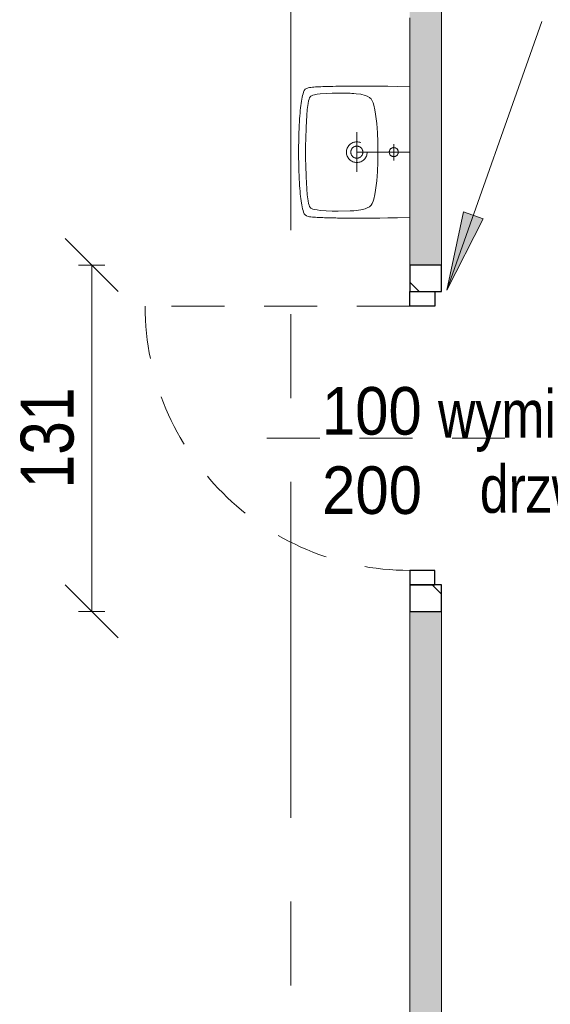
# Model space of a CAD drawing. Header units: centimetres. Extents: x -1403 to 22166, y -8842 to 3590.
# Tile 4 of 25: x -715 to -514, y 464 to 837. Entities that reach past the tile are written whole.
import ezdxf

# ---------------------------------------------------------------- set-up
doc = ezdxf.new("R2010")
doc.units = ezdxf.units.CM
doc.linetypes.add('Oś', pattern=[222.25, 127, -31.75, 31.75, -31.75])
doc.linetypes.add('Wyburzenia', pattern=[35, 20, -15])
for name, color, linetype, lineweight in [('A-ANNO-DIMS', 211, 'Continuous', 13), ('A-ANNO-DIMS-100', 211, 'Continuous', 13), ('A-ANNO-NOTE', 131, 'Wyburzenia', 9), ('A-DETL', 90, 'Continuous', 25), ('A-DETL-GENF', 92, 'Continuous', 9), ('A-DETL-MEDM', 33, 'Wyburzenia', 9), ('A-DOOR', 31, 'Wyburzenia', 9), ('A-DOOR-IDEN', 31, 'Continuous', 13), ('A-WALL', 113, 'Continuous', 13), ('A-WALL-PATT', 111, 'Continuous', 13), ('G-ANNO-TEXT', 231, 'Continuous', 13), ('P-SANR-FIXT', 6, 'Wyburzenia', 9), ('S-GRID', 1, 'Continuous', 13)]:
    doc.layers.add(name, color=color, linetype=linetype, lineweight=lineweight)
doc.styles.add('Arial', font='arial.ttf', dxfattribs={"width": 0.9, "height": 18})
doc.styles.add('Arial Narrow_3', font='ARIALN.TTF', dxfattribs={"height": 20})
doc.styles.add('Arial Narrow_5', font='ARIALN.TTF', dxfattribs={"width": 0.95, "height": 0.18})
doc.dimstyles.new('Diagonal_1_100__0__wewnętrzne', dxfattribs={"dimscale": 30.48, "dimtxt": 20.468619, "dimasz": 0.656168, "dimexe": 0.164042, "dimexo": 0.0625, "dimgap": 0.032808, "dimtad": 1, "dimdec": 0, "dimdsep": 46, "dimtxsty": 'Arial Narrow_3', "dimblk1": 'OBLIQUE', "dimblk2": 'OBLIQUE', "dimsah": 1, "dimcen": 0.09, "dimazin": 0, "dimtfac": 1, "dimtdec": 4, "dimtix": 1, "dimtmove": 0, "dimatfit": 3, "dimfxl": 0.164042, "dimfxlon": 1, "dimtvp": 1, "dimtolj": 1, "dimtzin": 0, "dimarcsym": 2})

# ---------------------------------------------------------------- blocks, each defined once
blk = doc.blocks.new('DRZWI 1S - automatyczna etykieta - Drzwi 100-V2-6_piętro IV __13_80 m_ - wyburzenia i zamurowania')
at = {"layer": 'A-DETL-GENF', "color": 20, "linetype": 'Wyburzenia'}
for p, q in [((-55.5, 6), (-55.5, -3.5)), ((-50, 6), (-55.5, 6)), ((-50, -3.5), (-50, 6)), ((55.5, 6), (50, 6)), ((50, 6), (50, -3.5)), ((55.5, -3.5), (55.5, 6)), ((-55.5, -3.5), (-50, -3.5)), ((50, -3.5), (55.5, -3.5))]:
    blk.add_line(p, q, dxfattribs=at)
at = {"layer": 'A-DETL-MEDM', "color": 10, "lineweight": 25}
for p, q in [((-50, 6), (-55.5, 6)), ((-55.5, 6), (-55.5, -3.5)), ((-50, -3.5), (-50, 6)), ((50, -3.5), (50, 6)), ((50, 6), (55.5, 6)), ((55.5, 6), (55.5, -3.5)), ((-55.5, -3.5), (-50, -3.5)), ((55.5, -3.5), (50, -3.5))]:
    blk.add_line(p, q, dxfattribs=at)
at = {"layer": 'A-DOOR', "color": 1, "lineweight": 13}
blk.add_line((50, 6), (50, 106), dxfattribs=at)
blk.add_arc((50, 6), 100, 90, 180, dxfattribs=at)
blk = doc.blocks.new('Umywalka koło Nova Pro - Pro 50-1211177-6_piętro IV __13_80 m_ - wyburzenia i zamurowania')
at = {"layer": 'P-SANR-FIXT', "color": 20}
for p, q in [((-12.19, -6), (-12.32, -10.58)), ((12.5, -6), (12.5, -38)), ((37.32, -10.58), (37.19, -6)), ((-12.32, -10.58), (-12.4, -14.28)), ((37.4, -14.28), (37.32, -10.58)), ((-12.4, -14.28), (-12.45, -17.35)), ((15.72, -12.02), (9.46, -12.02)), ((37.45, -17.35), (37.4, -14.28)), ((-12.45, -17.35), (-12.48, -19.98)), ((1.66, -18.49), (-1.83, -18.89)), ((5.15, -18.2), (1.66, -18.49)), ((8.64, -18.06), (5.15, -18.2)), ((10.37, -18.01), (8.64, -18.06)), ((14.63, -18.01), (10.37, -18.01)), ((16.36, -18.06), (14.63, -18.01)), ((19.88, -18.2), (16.36, -18.06)), ((23.34, -18.49), (19.88, -18.2)), ((26.83, -18.89), (23.34, -18.49)), ((37.48, -19.98), (37.45, -17.35)), ((-12.48, -22.27), (-12.51, -24.3)), ((-12.48, -19.98), (-12.48, -22.27)), ((-8.62, -22.03), (-8.91, -22.86)), ((-8.19, -21.26), (-8.62, -22.03)), ((-7.93, -20.91), (-8.19, -21.26)), ((-7.61, -20.62), (-7.93, -20.91)), ((-6.89, -20.14), (-7.61, -20.62)), ((-6.09, -19.8), (-6.89, -20.14)), ((-5.24, -19.53), (-6.09, -19.8)), ((-3.53, -19.16), (-5.24, -19.53)), ((-1.83, -18.89), (-3.53, -19.16)), ((28.56, -19.16), (26.83, -18.89)), ((30.26, -19.53), (28.56, -19.16)), ((31.09, -19.8), (30.26, -19.53)), ((31.89, -20.14), (31.09, -19.8)), ((32.61, -20.62), (31.89, -20.14)), ((32.93, -20.91), (32.61, -20.62)), ((33.19, -21.26), (32.93, -20.91)), ((33.62, -22.03), (33.19, -21.26)), ((33.91, -22.86), (33.62, -22.03)), ((37.51, -22.27), (37.48, -19.98)), ((37.51, -26.13), (37.51, -22.27)), ((-12.51, -24.3), (-12.48, -26.13)), ((-9.37, -24.54), (-9.61, -26.27)), ((-8.91, -22.86), (-9.37, -24.54)), ((20.01, -26), (5.01, -26)), ((34.37, -24.54), (33.91, -22.86)), ((34.63, -26.27), (34.37, -24.54)), ((-12.48, -26.13), (-12.48, -27.81)), ((-12.48, -27.81), (-12.46, -29.49)), ((-12.46, -29.49), (-12.46, -30.5)), ((-9.76, -28.56), (-9.84, -33.06)), ((-9.74, -27.87), (-9.76, -28.56)), ((-9.71, -27.55), (-9.74, -27.87)), ((-9.69, -27.15), (-9.71, -27.55)), ((-9.61, -26.27), (-9.69, -27.15)), ((34.69, -27.15), (34.63, -26.27)), ((34.71, -27.55), (34.69, -27.15)), ((34.74, -27.87), (34.71, -27.55)), ((34.76, -28.56), (34.74, -27.87)), ((34.84, -33.06), (34.76, -28.56)), ((37.46, -30.5), (37.48, -29.49)), ((37.48, -27.81), (37.51, -26.13)), ((37.48, -29.49), (37.48, -27.81)), ((-12.46, -30.5), (-12.43, -31.46)), ((-12.43, -31.46), (-12.43, -32.39)), ((-12.43, -32.39), (-12.4, -33.3)), ((-12.4, -33.3), (-12.4, -33.88)), ((-9.84, -33.06), (-9.79, -35.32)), ((34.82, -35.32), (34.84, -33.06)), ((37.4, -33.88), (37.43, -33.3)), ((37.43, -32.39), (37.46, -31.46)), ((37.43, -33.3), (37.43, -32.39)), ((37.46, -31.46), (37.46, -30.5)), ((-12.4, -33.88), (-12.38, -35.06)), ((-12.38, -35.06), (-12.35, -35.88)), ((-12.35, -35.88), (-12.35, -36.65)), ((-12.35, -36.65), (-12.32, -37.43)), ((-9.79, -35.32), (-9.71, -37.56)), ((34.71, -37.56), (34.82, -35.32)), ((37.32, -37.43), (37.35, -36.65)), ((37.35, -35.88), (37.38, -35.06)), ((37.35, -36.65), (37.35, -35.88)), ((37.38, -35.06), (37.4, -33.88)), ((-12.32, -37.43), (-12.3, -38.17)), ((-12.3, -38.17), (-12.27, -38.89)), ((-12.27, -38.89), (-12.24, -39.61)), ((-12.24, -39.61), (-12.22, -40.28)), ((-12.22, -40.28), (-12.19, -40.94)), ((-12.19, -40.94), (-12.16, -41.58)), ((-9.71, -37.56), (-9.53, -39.82)), ((-9.53, -39.82), (-9.39, -40.94)), ((-9.39, -40.94), (-9.21, -42.03)), ((34.21, -42.03), (34.39, -40.94)), ((34.39, -40.94), (34.53, -39.82)), ((34.53, -39.82), (34.71, -37.56)), ((37.16, -41.58), (37.19, -40.94)), ((37.19, -40.94), (37.22, -40.28)), ((37.22, -40.28), (37.24, -39.61)), ((37.24, -39.61), (37.27, -38.89)), ((37.27, -38.89), (37.3, -38.17)), ((37.3, -38.17), (37.32, -37.43)), ((-12.16, -41.58), (-12.14, -42.22)), ((-12.14, -42.22), (-12.08, -42.81)), ((-12.08, -42.81), (-12, -43.37)), ((-12, -43.37), (-11.92, -43.87)), ((-11.92, -43.87), (-11.82, -44.38)), ((-11.82, -44.38), (-11.71, -44.67)), ((-11.6, -44.96), (-11.79, -44.38)), ((-11.71, -44.67), (-11.6, -44.96)), ((-9.21, -42.03), (-9.05, -42.59)), ((-9.05, -42.59), (-8.86, -43.1)), ((-8.86, -43.1), (-8.7, -43.34)), ((-8.7, -43.34), (-8.51, -43.55)), ((-8.51, -43.55), (-8.03, -43.85)), ((-8.03, -43.85), (-7.53, -44.06)), ((-7.53, -44.06), (-6.97, -44.22)), ((-6.97, -44.22), (-5.88, -44.43)), ((-5.88, -44.43), (-3.64, -44.75)), ((28.64, -44.75), (30.88, -44.43)), ((30.88, -44.43), (31.97, -44.22)), ((31.97, -44.22), (32.53, -44.06)), ((32.53, -44.06), (33.06, -43.85)), ((33.06, -43.85), (33.54, -43.55)), ((33.54, -43.55), (33.73, -43.34)), ((33.73, -43.34), (33.86, -43.1)), ((33.86, -43.1), (34.07, -42.59)), ((34.07, -42.59), (34.21, -42.03)), ((36.6, -44.96), (36.82, -44.38)), ((36.82, -44.38), (36.92, -43.87)), ((36.92, -43.87), (37.03, -43.37)), ((37.03, -43.37), (37.08, -42.81)), ((37.08, -42.81), (37.14, -42.22)), ((37.14, -42.22), (37.16, -41.58)), ((-11.6, -44.96), (-11.26, -45.47)), ((-11.26, -45.47), (-11.6, -44.96)), ((-11.26, -45.47), (-10.8, -45.84)), ((-10.8, -45.84), (-11.26, -45.47)), ((-10.8, -45.84), (-10.24, -46.11)), ((-10.24, -46.11), (-10.8, -45.84)), ((-10.24, -46.11), (-9.61, -46.32)), ((-9.61, -46.32), (-10.24, -46.11)), ((-9.61, -46.32), (-8.94, -46.51)), ((-8.94, -46.51), (-9.61, -46.32)), ((-8.94, -46.51), (-8.25, -46.64)), ((-8.25, -46.64), (-8.94, -46.51)), ((-8.25, -46.64), (-7.5, -46.8)), ((-7.5, -46.8), (-8.25, -46.64)), ((-7.5, -46.8), (-6.73, -46.91)), ((-6.73, -46.91), (-7.5, -46.8)), ((-6.73, -46.91), (-5.93, -47.04)), ((-5.93, -47.04), (-6.73, -46.91)), ((-5.93, -47.04), (-5.1, -47.15)), ((-5.1, -47.15), (-5.93, -47.04)), ((-5.1, -47.15), (-4.2, -47.25)), ((-4.2, -47.25), (-5.1, -47.15)), ((-4.2, -47.25), (-3.27, -47.36)), ((-3.27, -47.36), (-4.2, -47.25)), ((-3.64, -44.75), (-1.4, -44.94)), ((-3.27, -47.36), (-2.28, -47.44)), ((-2.28, -47.44), (-3.27, -47.36)), ((-2.28, -47.44), (-1.24, -47.52)), ((-1.24, -47.52), (-2.28, -47.44)), ((-1.4, -44.94), (3.1, -45.18)), ((-1.24, -47.52), (-0.15, -47.63)), ((-0.15, -47.63), (-1.24, -47.52)), ((-0.15, -47.63), (1.05, -47.71)), ((1.05, -47.71), (-0.15, -47.63)), ((1.05, -47.71), (2.3, -47.76)), ((2.3, -47.76), (1.05, -47.71)), ((2.3, -47.76), (3.66, -47.84)), ((3.66, -47.84), (2.3, -47.76)), ((3.1, -45.18), (7.6, -45.31)), ((3.66, -47.84), (5.12, -47.89)), ((5.12, -47.89), (3.66, -47.84)), ((5.12, -47.89), (6.72, -47.95)), ((6.72, -47.95), (5.12, -47.89)), ((6.72, -47.95), (8.45, -47.97)), ((8.45, -47.97), (6.72, -47.95)), ((7.6, -45.31), (9.86, -45.39)), ((8.45, -47.97), (10.4, -48)), ((10.4, -48), (8.45, -47.97)), ((9.86, -45.39), (11.04, -45.42)), ((10.4, -48), (14.63, -48)), ((14.63, -48), (10.4, -48)), ((11.04, -45.42), (11.7, -45.42)), ((11.7, -45.42), (12.5, -45.44)), ((12.5, -45.44), (13.3, -45.42)), ((13.3, -45.42), (13.99, -45.42)), ((13.99, -45.42), (15.14, -45.39)), ((14.63, -48), (16.55, -47.97)), ((16.55, -47.97), (14.63, -48)), ((15.14, -45.39), (17.4, -45.31)), ((16.55, -47.97), (18.31, -47.95)), ((18.31, -47.95), (16.55, -47.97)), ((17.4, -45.31), (21.9, -45.18)), ((18.31, -47.95), (19.88, -47.89)), ((19.88, -47.89), (18.31, -47.95)), ((19.88, -47.89), (21.34, -47.84)), ((21.34, -47.84), (19.88, -47.89)), ((21.34, -47.84), (22.7, -47.76)), ((22.7, -47.76), (21.34, -47.84)), ((21.9, -45.18), (26.4, -44.94)), ((22.7, -47.76), (23.98, -47.71)), ((23.98, -47.71), (22.7, -47.76)), ((23.98, -47.71), (25.15, -47.63)), ((25.15, -47.63), (23.98, -47.71)), ((25.15, -47.63), (26.24, -47.52)), ((26.24, -47.52), (25.15, -47.63)), ((26.24, -47.52), (27.31, -47.44)), ((27.31, -47.44), (26.24, -47.52)), ((26.4, -44.94), (28.64, -44.75)), ((27.31, -47.44), (28.29, -47.36)), ((28.29, -47.36), (27.31, -47.44)), ((28.29, -47.36), (29.23, -47.25)), ((29.23, -47.25), (28.29, -47.36)), ((29.23, -47.25), (30.1, -47.15)), ((30.1, -47.15), (29.23, -47.25)), ((30.1, -47.15), (30.93, -47.04)), ((30.93, -47.04), (30.1, -47.15)), ((30.93, -47.04), (31.76, -46.91)), ((31.76, -46.91), (30.93, -47.04)), ((31.76, -46.91), (32.5, -46.8)), ((32.5, -46.8), (31.76, -46.91)), ((32.5, -46.8), (33.25, -46.64)), ((33.25, -46.64), (32.5, -46.8)), ((33.25, -46.64), (33.97, -46.51)), ((33.97, -46.51), (33.25, -46.64)), ((33.97, -46.51), (34.63, -46.32)), ((34.63, -46.32), (33.97, -46.51)), ((34.63, -46.32), (35.24, -46.11)), ((35.24, -46.11), (34.63, -46.32)), ((35.24, -46.11), (35.8, -45.84)), ((35.8, -45.84), (35.24, -46.11)), ((35.8, -45.84), (36.28, -45.47)), ((36.28, -45.47), (35.8, -45.84)), ((36.28, -45.47), (36.6, -44.96)), ((36.6, -44.96), (36.28, -45.47))]:
    blk.add_line(p, q, dxfattribs=at)
for centre, radius in [((12.5, -12.02), 1.72), ((12.51, -26), 3.92), ((12.51, -26), 2.28)]:
    blk.add_circle(centre, radius, dxfattribs=at)
blk = doc.blocks.new('Wymiana Drzwi_PG_typ 100 - --2314812-6_piętro IV __13_80 m_ - wyburzenia i zamurowania')
at = {"layer": 'A-DOOR-IDEN', "insert": (0.0511, 0.737), "char_height": 0.18, "width": 1.2882, "attachment_point": 5, "rotation": 90, "line_spacing_factor": 0.949189, "style": 'Arial Narrow_5'}
blk.add_mtext('\\pxqc,t6.70278,13.40556,20.10833,26.81111,33.51389,40.21667,46.91944,53.62222,60.325,67.02778,73.73056,80.43333,87.13611,93.83889,100.54167,107.24444,113.94722,120.65,127.35278,134.05556,140.75833,147.46111,154.16389,160.86667,167.56944,174.27222,180.975,187.67778,194.38056,201.08333,207.78611,214.48889;{wymiana\\Pdrzwi}', dxfattribs=at)
blk = doc.blocks.new('DIMBLOCK48-6_piętro IV __13_80 m_ - wyburzenia i zamurowania')
at = {"layer": 'A-ANNO-DIMS-100'}
for p, q in [((-687.85, 743.83), (-697.85, 753.83)), ((-682.85, 743.83), (-692.85, 743.83)), ((-687.85, 612.83), (-687.85, 743.83)), ((-687.85, 743.83), (-677.85, 733.83)), ((-687.85, 743.83), (-682.85, 743.83)), ((-687.85, 612.83), (-697.85, 622.83)), ((-682.85, 612.83), (-692.85, 612.83)), ((-687.85, 612.83), (-677.85, 602.83)), ((-687.85, 612.83), (-682.85, 612.83))]:
    blk.add_line(p, q, dxfattribs=at)
at = {"layer": 'A-ANNO-DIMS-100', "color": 0, "insert": (-714.7, 659.32), "char_height": 20, "width": 45.6158, "attachment_point": 1, "rotation": 90, "line_spacing_factor": 0.974696, "style": 'Arial Narrow_3'}
blk.add_mtext('131', dxfattribs=at)
blk = doc.blocks.new('_Oblique')
at = {"color": 0, "linetype": 'ByBlock', "lineweight": -2}
blk.add_line((-0.5, -0.5), (0.5, 0.5), dxfattribs=at)

msp = doc.modelspace()

# ---------------------------------------------------------------- hatches: boundary and pattern name
at = {"layer": 'A-DETL-GENF', "lineweight": 25}
h = msp.add_hatch(dxfattribs=at)
h.set_pattern_fill('FP_1', color=210, style=0, pattern_type=2)
h.set_pattern_definition([(315, (0, 0), (10.6066, 10.6066), [])])
h.paths.add_polyline_path([(-567.62, 612.83), (-555.62, 612.83), (-555.62, 622.83), (-567.62, 622.83)], flags=0)
h.paths.add_polyline_path([(-558.12, 733.83), (-555.62, 733.83), (-555.62, 743.83), (-567.62, 743.83), (-567.62, 733.83)], flags=0)
at = {"layer": 'A-WALL-PATT'}
h = msp.add_hatch(color=9, dxfattribs=at)
h.paths.add_polyline_path([(-567.62, 132.33), (-555.62, 132.33), (-555.62, 152.33), (-567.62, 152.33), (-567.62, 145.66)], flags=0)
h.paths.add_polyline_path([(-555.62, 283.83), (-555.62, 612.83), (-567.62, 612.83), (-567.62, 283.83)], flags=0)
h.paths.add_polyline_path([(-567.62, 743.83), (-555.62, 743.83), (-555.62, 1032.83), (-567.62, 1032.83), (-567.62, 788.27)], flags=0)
h.paths.add_polyline_path([(-555.62, 1163.83), (-555.62, 1383.33), (-567.62, 1383.33), (-567.62, 1163.83)], flags=0)
at = {"layer": 'G-ANNO-TEXT'}
msp.add_hatch(color=50, dxfattribs=at).paths.add_polyline_path([(-553.53, 734.34), (-539.82, 761.31), (-547.27, 763.95)], flags=0)

# ---------------------------------------------------------------- linework, layer by layer
at = {"layer": 'A-ANNO-NOTE', "color": 240, "lineweight": 13}
msp.add_line((-531.62, 678.33), (-621.62, 678.33), dxfattribs=at)
at = {"layer": 'A-DETL'}
for p, q in [((-555.62, 743.83), (-567.62, 743.83)), ((-567.62, 743.83), (-567.62, 733.83)), ((-555.62, 733.83), (-555.62, 743.83)), ((-567.62, 733.83), (-555.62, 733.83)), ((-567.62, 622.83), (-567.62, 612.83)), ((-555.62, 622.83), (-567.62, 622.83)), ((-555.62, 612.83), (-555.62, 622.83)), ((-567.62, 612.83), (-555.62, 612.83))]:
    msp.add_line(p, q, dxfattribs=at)
at = {"layer": 'A-WALL', "lineweight": 9}
for p, q in [((-555.62, 743.83), (-555.62, 1032.83)), ((-567.62, 837.33), (-567.62, 743.83)), ((-567.62, 612.83), (-567.62, 455.33)), ((-555.62, 283.83), (-555.62, 612.83))]:
    msp.add_line(p, q, dxfattribs=at)
at = {"layer": 'A-WALL'}
for p, q in [((-567.62, 743.83), (-555.62, 743.83)), ((-555.62, 612.83), (-567.62, 612.83))]:
    msp.add_line(p, q, dxfattribs=at)
at = {"layer": 'A-WALL', "color": 1, "linetype": 'Wyburzenia'}
for p, q in [((-567.62, 743.83), (-567.62, 733.83)), ((-555.62, 743.83), (-567.62, 743.83)), ((-555.62, 733.83), (-555.62, 743.83)), ((-558.12, 733.83), (-555.62, 733.83)), ((-567.62, 622.83), (-567.62, 612.83)), ((-555.62, 622.83), (-558.12, 622.83)), ((-555.62, 612.83), (-555.62, 622.83)), ((-567.62, 612.83), (-555.62, 612.83))]:
    msp.add_line(p, q, dxfattribs=at)
at = {"layer": 'G-ANNO-TEXT', "color": 50}
for p, q in [((-553.53, 734.34), (-517.62, 836.03)), ((-547.27, 763.95), (-553.53, 734.34)), ((-539.82, 761.31), (-547.27, 763.95)), ((-553.53, 734.34), (-539.82, 761.31))]:
    msp.add_line(p, q, dxfattribs=at)
at = {"layer": 'S-GRID', "linetype": 'Oś'}
msp.add_line((-612.62, 2884.27), (-612.62, 27.13), dxfattribs=at)

# ---------------------------------------------------------------- block references
at = {"layer": 'A-DOOR', "color": 1, "lineweight": 13, "rotation": 89.9999999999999}
msp.add_blockref('DRZWI 1S - automatyczna etykieta - Drzwi 100-V2-6_piętro IV __13_80 m_ - wyburzenia i zamurowania', (-561.62, 678.33), dxfattribs=at)
at = {"layer": 'A-DOOR-IDEN', "xscale": 99.99999999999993, "yscale": 99.99999999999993, "zscale": 99.99999999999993, "rotation": 270.0000000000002}
msp.add_blockref('Wymiana Drzwi_PG_typ 100 - --2314812-6_piętro IV __13_80 m_ - wyburzenia i zamurowania', (-591.99, 678.33), dxfattribs=at)
at = {"layer": 'P-SANR-FIXT', "color": 20, "rotation": 269.9999999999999}
msp.add_blockref('Umywalka koło Nova Pro - Pro 50-1211177-6_piętro IV __13_80 m_ - wyburzenia i zamurowania', (-561.62, 799.07), dxfattribs=at)

# ---------------------------------------------------------------- texts
at = {"layer": 'A-ANNO-NOTE', "color": 1, "lineweight": 211, "char_height": 18, "width": 38.07, "attachment_point": 5, "line_spacing_factor": 0.936439, "style": 'Arial'}
for s, insert in [('\\pxqc,t6.35,12.7,19.05,25.4,31.75,38.1,44.45,50.8,57.15,63.5,69.85,76.2,82.55,88.9,95.25,101.6,107.95,114.3,120.65,127,133.35,139.7,146.05,152.4,158.75,165.1,171.45,177.8,184.15,190.5,196.85,203.2;{100}', (-581.95, 688.56)), ('\\pxqc,t6.35,12.7,19.05,25.4,31.75,38.1,44.45,50.8,57.15,63.5,69.85,76.2,82.55,88.9,95.25,101.6,107.95,114.3,120.65,127,133.35,139.7,146.05,152.4,158.75,165.1,171.45,177.8,184.15,190.5,196.85,203.2;{200}', (-581.86, 658.56)), ('\\pxqc,t6.35,12.7,19.05,25.4,31.75,38.1,44.45,50.8,57.15,63.5,69.85,76.2,82.55,88.9,95.25,101.6,107.95,114.3,120.65,127,133.35,139.7,146.05,152.4,158.75,165.1,171.45,177.8,184.15,190.5,196.85,203.2;{200}', (-581.86, 658.56))]:
    msp.add_mtext(s, dxfattribs=dict(at, insert=insert))

# ---------------------------------------------------------------- dimensions: what is measured, and where the dimension line sits
at = {"layer": 'A-ANNO-DIMS'}
dim = msp.add_linear_dim(base=(-687.85, 743.83), p1=(-682.85, 612.83), p2=(-682.85, 743.83), angle=90, dimstyle='Diagonal_1_100__0__wewnętrzne', override={"dimpost": '<>', "dimfxl": 131}, dxfattribs=at)
dim.commit()
dim.dimension.update_dxf_attribs({"geometry": 'DIMBLOCK48-6_piętro IV __13_80 m_ - wyburzenia i zamurowania', "text_midpoint": (-699.06, 678.33)})

doc.saveas('drawing.dxf')
